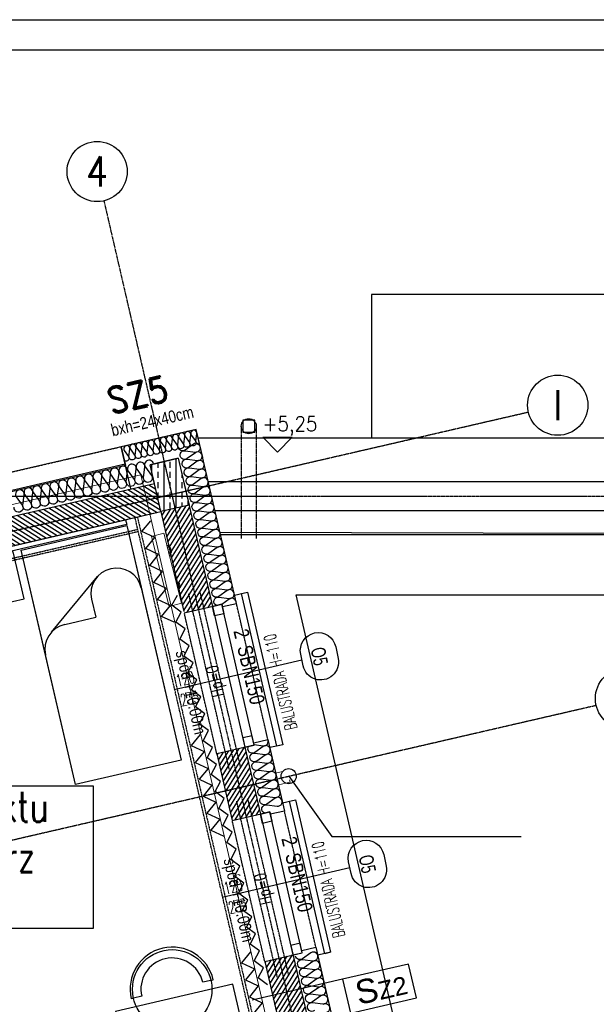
# Model space of a CAD drawing. Header units: millimetres. Extents: x 69081 to 158617, y -37521 to -9534.
# Tile 139 of 256: x 112219 to 112698, y -19071 to -18253. Entities that reach past the tile are written whole.
import ezdxf
from ezdxf.enums import TextEntityAlignment as Align

# ---------------------------------------------------------------- set-up
doc = ezdxf.new("R2010")
doc.units = ezdxf.units.MM
for name, pattern in [('DO', [0.8, 0.6, -0.1, 0, -0.1]), ('DP', [0.5, 0.3, -0.2]), ('HIDDEN', [0.375, 0.25, -0.125]), ('KRESKOWA-SREDNIA', [0.2, 0.12, -0.08]), ('Przerywana', [240, 120, -120])]:
    doc.linetypes.add(name, pattern=pattern)
for name, color, linetype in [('0_oświetlenie', 7, 'Continuous'), ('320-W Umeblowanie', 7, 'Continuous'), ('A-----SZ', 8, 'Continuous'), ('A-BUD-MA-MATERIALY', 8, 'Continuous'), ('A-MEB', 8, 'Continuous'), ('A-OSI', 8, 'DO'), ('A-SCI', 7, 'Continuous'), ('AM DRZWI ZEWN', 1, 'Continuous'), ('BA_kot', 7, 'Continuous'), ('BA_okn', 7, 'Continuous'), ('BA_okp', 2, 'Continuous'), ('BA_okw', 1, 'DP'), ('BA_sym', 7, 'Continuous'), ('BA_TXG', 3, 'Continuous'), ('BA_txs', 2, 'Continuous'), ('BA_WIC', 1, 'Continuous'), ('BI_sym', 7, 'Continuous'), ('BI_szr', 8, 'Continuous'), ('BZ_sym', 7, 'Continuous'), ('BZ_WIC', 1, 'Continuous'), ('JS_DACH', 3, 'Continuous'), ('JS_OLKA KONSTR', 231, 'Continuous'), ('JS_PODCIĄGI', 1, 'DP'), ('Nadproża', 5, 'DO'), ('R-----OP', 1, 'Continuous'), ('ramka', 1, 'Continuous'), ('słupy', 1, 'Continuous')]:
    doc.layers.add(name, color=color, linetype=linetype)
for name, color, linetype, lineweight in [('320-W Umeblowanie_Nr_pióra__84', 7, 'Continuous', 13), ('IS_Grzejnik', 15, 'Continuous', 5), ('OPIS', 7, 'Continuous', 25)]:
    doc.layers.add(name, color=color, linetype=linetype, lineweight=lineweight)
doc.styles.add('Arial', font='l_10646.ttf')
doc.styles.add('BIKTBG', font='romand.shx', dxfattribs={"width": 0.9})
doc.styles.add('BIKTS', font='bikromsw.shx', dxfattribs={"width": 0.85})
doc.styles.add('ROMANS', font='romans.shx', dxfattribs={"height": 1})
doc.styles.add('WYM--ROMANSSHX-08', font='ROMANS.SHX', dxfattribs={"width": 0.8})

# ---------------------------------------------------------------- blocks, each defined once
blk = doc.blocks.new('A$C19277BFE')
at = {"layer": 'A-MEB', "linetype": 'Continuous'}
for p, q in [((53.01, 90), (200, 90)), ((200, 90), (200, 0)), ((72.04, 9.16), (35.57, 56.81)), ((200, 0), (89.48, 0))]:
    blk.add_line(p, q, dxfattribs=at)
at = {"layer": 'A-MEB'}
for p in [(53.01, 47.65), (68.3, 21.18)]:
    blk.add_line(p, (68.3, 47.65), dxfattribs=at)
at = {"layer": 'A-MEB', "linetype": 'Continuous'}
blk.add_lwpolyline([(94.24, 0), (0, 0), (0, 90), (56.12, 90)], dxfattribs=at)
for centre, start in [((53.01, 68.82), 90), ((89.48, 21.18), 180)]:
    blk.add_arc(centre, 21.18, start, 270, dxfattribs=at)
blk = doc.blocks.new('enr')
blk.add_circle((0, 0), 0.5)
at = {"style": 'ROMANS', "width": 0.85}
blk.add_attdef('NR', text='', height=0.5, dxfattribs=at).set_placement((0, 0), align=Align.MIDDLE_CENTER)
blk = doc.blocks.new('osie')
at = {"layer": 'A-OSI'}
for p, q in [((18204.75, -41242.2), (18790.79, -43780.63)), ((16655.23, -41856.71), (18557.21, -41417.61)), ((16633.35, -41487.43), (20818.3, -41487.43)), ((16711.47, -42100.31), (18613.45, -41661.2))]:
    blk.add_line(p, q, dxfattribs=at)
at = {"layer": 'BI_sym', "xscale": 50, "yscale": 50, "zscale": 50}
for p, values in [((18199.13, -41217.84), {'NR': '4'}), ((18581.57, -41411.98), {'NR': 'I'}), ((18637.8, -41655.58), {'NR': 'J'})]:
    blk.add_blockref('enr', p, dxfattribs=at).add_auto_attribs(values)
blk = doc.blocks.new('Rura spustowa złożona 24')
at = {"layer": '320-W Umeblowanie_Nr_pióra__84', "color": 7, "linetype": 'Przerywana', "lineweight": 13, "flags": 128}
blk.add_lwpolyline([(-50, 50), (-50, -50), (50, -50), (50, 50)], close=True, dxfattribs=at)
blk = doc.blocks.new('symnadpr')
at = {"style": 'BIKTS', "width": 0.8}
blk.add_attdef('SZT_NADPR', text='', height=25, dxfattribs=at).set_placement((-48.7, -11.7), align=Align.RIGHT)
blk.add_attdef('NAZNADPR', (-42.6, -11.7), '', height=25, dxfattribs=at)
blk = doc.blocks.new('A$C04435ce7')
at = {"layer": 'BI_szr'}
h = blk.add_hatch(dxfattribs=at)
h.set_pattern_fill('BIK_ZELBET', color=256, scale=5, angle=45, style=0)
h.set_pattern_definition([(90, (1669.2, 2687.925), (-10, 2e-15), []), (90, (1674.2, 2692.925), (-10, 2e-15), [5, -3.5])])
h.paths.add_polyline_path([(1643.54, 2692.4), (1666.92, 2697.8), (1675.92, 2658.82), (1652.53, 2653.42)])
at = {"layer": 'Nadproża', "ltscale": 0.75}
for p, q in [((1709.4, 2439.2), (1675.66, 2585.36)), ((1718.73, 2441.36), (1684.99, 2587.51)), ((1758.56, 2268.87), (1724.81, 2415.02)), ((1749.22, 2266.71), (1715.48, 2412.87))]:
    blk.add_line(p, q, dxfattribs=at)
at = {"layer": 'słupy', "color": 4}
blk.add_lwpolyline([(1643.54, 2692.4), (1666.92, 2697.8), (1675.92, 2658.82), (1652.53, 2653.42), (1643.54, 2692.4)], dxfattribs=at)
at = {"layer": 'BZ_sym'}
ref = blk.add_blockref('symnadpr', (1726.75, 2521.22), dxfattribs=dict(at, xscale=0.4999999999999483, yscale=0.4999999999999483, zscale=0.4999999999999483, rotation=283.0000000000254))
ref.add_attrib('naznadpr', 'SBN150', (1715.83, 2540.76), dxfattribs={"height": 12.5, "rotation": 283, "style": 'BIKTS', "width": 0.8})
ref.add_attrib('szt_nadpr', '2', dxfattribs={"height": 12.5, "rotation": 283, "style": 'BIKTS', "width": 0.8}).set_placement((1714.37, 2547.05), align=Align.RIGHT)
ref = blk.add_blockref('symnadpr', (1766.57, 2348.73), dxfattribs=dict(at, xscale=0.4999999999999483, yscale=0.4999999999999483, zscale=0.4999999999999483, rotation=283.0000000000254))
ref.add_attrib('naznadpr', 'SBN150', (1755.65, 2368.27), dxfattribs={"height": 12.5, "rotation": 283, "style": 'BIKTS', "width": 0.8})
ref.add_attrib('szt_nadpr', '2', dxfattribs={"height": 12.5, "rotation": 283, "style": 'BIKTS', "width": 0.8}).set_placement((1754.2, 2374.56), align=Align.RIGHT)
at = {"layer": 'BA_TXG', "style": 'BIKTBG', "width": 0.9}
blk.add_text('SZ5', height=22, rotation=13, dxfattribs=at).set_placement((1635.7, 2739.75), align=Align.CENTER)
at = {"layer": 'OPIS', "char_height": 10, "style": 'WYM--ROMANSSHX-08'}
for s, insert, width, attachment_point, rotation in [('{\\fArial|b0|i0|c238|p34;bxh=24x40cm}', (1678.33, 2741.41), 174.3659, 3, 13), ('{\\fArial|b0|i0|c238|p34;spód +10.00m}', (1674.41, 2539.1), 160, 1, 283), ('{\\fArial|b0|i0|c238|p34;spód +10.00m}', (1714.23, 2366.61), 160, 1, 283)]:
    blk.add_mtext(s, dxfattribs=dict(at, insert=insert, width=width, attachment_point=attachment_point, rotation=rotation))
blk = doc.blocks.new('EKOT1')
blk.add_lwpolyline([(-35, 35), (35, 35), (0, 0)], close=True)
at = {"style": 'ROMANS', "width": 0.9}
blk.add_attdef('POZIOM', (-35, 49.6), '', height=35, dxfattribs=at)
blk = doc.blocks.new('grzejniki pietro 2')
at = {"layer": 'IS_Grzejnik', "extrusion": (0, 0, -1), "elevation": -289.1}
blk.add_lwpolyline([(-18318.97, -40942.91), (-18333.8, -41001.05), (-18323.63, -41003.65), (-18308.79, -40945.51)], close=True, dxfattribs=at)
at = {"layer": 'IS_Grzejnik', "elevation": 289.1}
for points in [[(18321.56, -40953.09), (18322.39, -40956.32), (18323.74, -40955.97), (18324.32, -40958.23), (18322.96, -40958.58), (18323.79, -40961.81), (18324.76, -40961.56), (18324.18, -40959.3), (18325.54, -40958.95), (18324.47, -40954.76), (18323.11, -40955.1), (18322.53, -40952.84)], [(18328.98, -40982.16), (18329.81, -40985.39), (18331.16, -40985.04), (18331.74, -40987.3), (18330.38, -40987.65), (18331.21, -40990.88), (18332.18, -40990.63), (18331.6, -40988.37), (18332.96, -40988.02), (18331.88, -40983.82), (18330.53, -40984.17), (18329.95, -40981.91)]]:
    blk.add_lwpolyline(points, close=True, dxfattribs=at)
blk = doc.blocks.new('symdrz')
blk.add_lwpolyline([(-10, -30, -1), (-10, 30), (10, 30, -1), (10, -30)], format="xyb", close=True)
at = {"style": 'BIKTS', "width": 0.8}
blk.add_attdef('SZERDRZ', text='', height=25, dxfattribs=at).set_placement((77.1, 8.8), align=Align.CENTER)
blk.add_attdef('SYMDRZ', text='', height=25, dxfattribs=at).set_placement((0, 0), align=Align.MIDDLE)
blk.add_attdef('WYSDRZ', text='', height=25, dxfattribs=at).set_placement((77.1, -9.5), align=Align.TOP_CENTER)
blk = doc.blocks.new('A$C3901f979')
at = {"layer": 'AM DRZWI ZEWN'}
ref = blk.add_blockref('symdrz', (1630.35, 2609.38), dxfattribs=dict(at, xscale=0.4950000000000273, yscale=0.4950000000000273, zscale=0.4950000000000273, rotation=281.7364144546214))
ref.add_attrib('Symdrz', 'O5', dxfattribs={"layer": 'BA_sym', "height": 12, "rotation": 281.73641, "style": 'BIKTS', "width": 0.7}).set_placement((1630.35, 2609.38), align=Align.MIDDLE_CENTER)
ref = blk.add_blockref('symdrz', (1670.17, 2436.89), dxfattribs=dict(at, xscale=0.4950000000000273, yscale=0.4950000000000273, zscale=0.4950000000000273, rotation=281.7364144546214))
ref.add_attrib('Symdrz', 'O5', dxfattribs={"layer": 'BA_sym', "height": 12, "rotation": 281.73641, "style": 'BIKTS', "width": 0.7}).set_placement((1670.17, 2436.89), align=Align.MIDDLE_CENTER)
blk = doc.blocks.new('*U2991')
for points in [[(0, 0), (0, 837), (900, 837), (900, 0)], [(30, 5), (30, 832), (895, 832), (895, 5)]]:
    blk.add_lwpolyline(points, close=True)

msp = doc.modelspace()

# ---------------------------------------------------------------- hatches: boundary and pattern name
at = {"layer": 'A-----SZ'}
h = msp.add_hatch(dxfattribs=at)
h.set_pattern_fill('ANSI31', color=256, angle=282.941373)
h.set_pattern_definition([(327.941373, (125395.8454, 14789.3757), (1.6852479, 2.6908297), [])])
h.paths.add_polyline_path([(112331.3213, -18638.1255), (112336.6962, -18661.5159), (112043.3271, -18729.2455), (112037.9522, -18705.8551)])
h = msp.add_hatch(dxfattribs=at)
h.set_pattern_fill('ANSI31', color=256, angle=13.0000002)
h.set_pattern_definition([(58, (78927.8035, -5769.9603), (-2.6925527, 1.68249366), [])])
h.paths.add_polyline_path([(112336.6244, -18661.5324), (112360.0093, -18656.1336), (112379.4423, -18740.3071), (112356.0574, -18745.7059)])
h = msp.add_hatch(dxfattribs=at)
h.set_pattern_fill('ANSI31', color=256, angle=13.0000002)
h.set_pattern_definition([(58, (78967.626, -5942.45), (-2.6925527, 1.68249366), [])])
h.paths.add_polyline_path([(112383.0516, -18862.6303), (112406.4364, -18857.2315), (112419.2647, -18912.7968), (112395.8798, -18918.1957)])
h = msp.add_hatch(dxfattribs=at)
h.set_pattern_fill('ANSI31', color=256, angle=13.0000002)
h.set_pattern_definition([(58, (79006.4492, -6110.6122), (-2.6925527, 1.68249366), [])])
h.paths.add_polyline_path([(112422.8739, -19035.1201), (112446.2588, -19029.7212), (112458.088, -19080.959), (112434.7031, -19086.3578)])

# ---------------------------------------------------------------- linework, layer by layer
at = {"layer": '0_oświetlenie', "color": 7, "lineweight": 5, "elevation": 1}
msp.add_lwpolyline([(111353.9326, -21359.284), (114660.1136, -21359.284), (114644.1136, -18638.284), (113105.1136, -18638.284), (113105.1136, -19854.284), (112602.3789, -19854.284), (112319.9319, -18630.8715), (110820.3763, -18977.0712), (111353.9326, -21359.284)], dxfattribs=at)
at = {"layer": 'A-----SZ'}
for points in [[(112339.9543, -18622.7925), (112351.2009, -18671.5071)], [(112339.9543, -18622.7925), (112351.2009, -18671.5071)], [(112339.9941, -18622.7833), (112351.2408, -18671.4979)], [(112321.3564, -18652.7417), (112370.0749, -18641.4941)], [(112321.3564, -18652.7417), (112370.0749, -18641.4941)], [(112321.3963, -18652.7325), (112370.1148, -18641.4849)]]:
    msp.add_lwpolyline(points, dxfattribs=at)
at = {"layer": 'A-BUD-MA-MATERIALY'}
for points in [[(112368.852, -18605.7093, -0.52350852), (112365.6975, -18602.8425), (112366.4964, -18596.7985, 1.47258809), (112361.8205, -18597.974), (112365.3193, -18602.8338, -1.47258809), (112360.6434, -18604.0093), (112361.4423, -18597.9654, 1.47258809), (112356.7664, -18599.1408), (112360.2653, -18604.0006, -1.47258809), (112355.5894, -18605.1761), (112356.3883, -18599.1322, 1.47258809), (112351.7124, -18600.3077), (112355.2112, -18605.1674, -1.47258809), (112350.5353, -18606.3429), (112351.3342, -18600.299, 1.47258809), (112346.6583, -18601.4745), (112350.1572, -18606.3343, -1.47258809), (112345.4813, -18607.5097), (112346.2802, -18601.4658, 1.47258809), (112341.6043, -18602.6413), (112345.1031, -18607.5011, -1.47258809), (112340.4272, -18608.6766), (112341.2261, -18602.6326, 1.47258809), (112336.5502, -18603.8081), (112340.049, -18608.6679, -1.47258809), (112335.3731, -18609.8434), (112336.172, -18603.7995, 1.47258809), (112331.4961, -18604.9749), (112334.995, -18609.8347, -1.47258809), (112330.3191, -18611.0102), (112331.118, -18604.9663, 1.47258809), (112326.4421, -18606.1418), (112329.9409, -18611.0016, -1.47258809), (112325.265, -18612.177), (112326.0639, -18606.1331, 1.47258809), (112321.388, -18607.3086), (112324.8869, -18612.1684, -1.47258809), (112320.211, -18613.3439), (112321.0099, -18607.2999, 1.47258809), (112316.334, -18608.4754), (112319.8328, -18613.3352, -1.47258809), (112315.1569, -18614.5107), (112315.9558, -18608.4667, 1.47258809), (112311.2799, -18609.6422), (112314.7788, -18614.502, -1.47258809), (112310.1029, -18615.6775), (112310.9018, -18609.6336, 1.47258809), (112306.2259, -18610.809), (112309.7247, -18615.6688, -0.80522747), (112306.3383, -18619.4389, -0.80522747)], [(112382.7939, -18739.5333, -0.86852052), (112384.7467, -18732.5297), (112393.303, -18733.6607, 1.47258809), (112391.6389, -18727.0411), (112384.759, -18731.9943, -1.47258809), (112383.0949, -18725.3747), (112391.6512, -18726.5057, 1.47258809), (112389.9871, -18719.8861), (112383.1071, -18724.8394, -1.47258809), (112381.443, -18718.2198), (112389.9993, -18719.3508, 1.47258809), (112388.3352, -18712.7312), (112381.4553, -18717.6844, -1.47258809), (112379.7912, -18711.0648), (112388.3475, -18712.1958, 1.47258809), (112386.6834, -18705.5762), (112379.8034, -18710.5295, -1.47258809), (112378.1393, -18703.9099), (112386.6956, -18705.0409, 1.47258809), (112385.0315, -18698.4213), (112378.1516, -18703.3745, -1.47258809), (112376.4875, -18696.7549), (112385.0438, -18697.8859, 1.47258809), (112383.3797, -18691.2663), (112376.4997, -18696.2196, -1.47258809), (112374.8356, -18689.6), (112383.3919, -18690.731, 1.47258809), (112381.7278, -18684.1114), (112374.8479, -18689.0646, -1.47258809), (112373.1838, -18682.445), (112381.7401, -18683.576, 1.47258809), (112380.076, -18676.9564), (112373.196, -18681.9097, -1.47258809), (112371.5319, -18675.2901), (112380.0882, -18676.4211, 1.47258809), (112378.4241, -18669.8015), (112371.5442, -18674.7547, -1.47258809), (112369.8801, -18668.1352), (112378.4364, -18669.2661, 1.47258809), (112376.7723, -18662.6465), (112369.8923, -18667.5998, -1.47258809), (112368.2282, -18660.9802), (112376.7845, -18662.1112, 1.47258809), (112375.1204, -18655.4916), (112368.2405, -18660.4448, -1.47258809), (112366.5764, -18653.8253), (112375.1327, -18654.9562, 1.47258809), (112373.4686, -18648.3366), (112366.5886, -18653.2899, -1.47258809), (112364.9245, -18646.6703), (112373.4808, -18647.8013, 1.47258809), (112371.8167, -18641.1817), (112364.9368, -18646.135, -1.47258809), (112363.2727, -18639.5154), (112371.829, -18640.6463, 1.47258809), (112370.1649, -18634.0268), (112363.2849, -18638.98, -1.47258809), (112361.6208, -18632.3604), (112370.1771, -18633.4914, 1.47258809), (112368.513, -18626.8718), (112361.6331, -18631.8251, -1.47258809), (112359.969, -18625.2055), (112368.5253, -18626.3364, 1.47258809), (112366.8612, -18619.7169), (112359.9812, -18624.6701, -1.47258809), (112358.3171, -18618.0505), (112366.8734, -18619.1815, 1.47258809), (112365.2093, -18612.5619), (112358.3294, -18617.5152, -1.47258809), (112356.6653, -18610.8956), (112365.2216, -18612.0266, 1.47258809), (112363.5575, -18605.407), (112356.6775, -18610.3602, -0.55167917), (112350.9189, -18608.0316)], [(112330.4407, -18621.9079, 1.27873395), (112323.8239, -18624.5551), (112328.7772, -18631.435, -1.47258809), (112322.1576, -18633.0991), (112323.2886, -18624.5428, 1.47258809), (112316.669, -18626.2069), (112321.6222, -18633.0868, -1.47258809), (112315.0026, -18634.7509), (112316.1336, -18626.1946, 1.47258809), (112309.514, -18627.8588), (112314.4673, -18634.7387, -1.47258809), (112307.8477, -18636.4028), (112308.9787, -18627.8465, 1.47258809), (112302.3591, -18629.5106), (112307.3123, -18636.3905, -1.47258809), (112300.6927, -18638.0546), (112301.8237, -18629.4983, 1.47258809), (112295.2041, -18631.1625), (112300.1574, -18638.0424, -1.47258809), (112293.5378, -18639.7065), (112294.6688, -18631.1502, 1.47258809), (112288.0492, -18632.8143), (112293.0024, -18639.6942, -1.47258809), (112286.3829, -18641.3583), (112287.5138, -18632.802, 1.47258809), (112280.8942, -18634.4662), (112285.8475, -18641.3461, -1.47258809), (112279.2279, -18643.0102), (112280.3589, -18634.4539, 1.47258809), (112273.7393, -18636.118), (112278.6925, -18642.9979, -1.47258809), (112272.073, -18644.662), (112273.2039, -18636.1057, 1.47258809), (112266.5844, -18637.7699), (112271.5376, -18644.6498, -1.47258809), (112264.918, -18646.3139), (112266.049, -18637.7576, 1.47258809), (112259.4294, -18639.4217), (112264.3827, -18646.3016, -1.47258809), (112257.7631, -18647.9657), (112258.894, -18639.4094, 1.47258809), (112252.2745, -18641.0736), (112257.2277, -18647.9535, -1.47258809), (112250.6081, -18649.6176), (112251.7391, -18641.0613, 1.47258809), (112245.1195, -18642.7254), (112250.0728, -18649.6053, -1.47258809), (112243.4532, -18651.2694), (112244.5842, -18642.7131, 1.47258809), (112237.9646, -18644.3773), (112242.9178, -18651.2572, -1.47258809), (112236.2982, -18652.9213), (112237.4292, -18644.365, 1.47258809), (112230.8096, -18646.0291), (112235.7629, -18652.909, -1.47258809), (112229.1433, -18654.5731), (112230.2743, -18646.0168, 1.47258809), (112223.6547, -18647.681), (112228.6079, -18654.5609, -1.47258809), (112221.9883, -18656.225), (112223.1193, -18647.6687, 1.47258809), (112216.4997, -18649.3328), (112221.453, -18656.2127, -1.47258809), (112214.8334, -18657.8768)], [(112399.0288, -18736.4193, 0.54218445), (112393.2908, -18734.196), (112387.2105, -18738.5735)], [(112414.1082, -18855.0805), (112421.5625, -18856.0658, 0.59830139), (112425.3425, -18850.8141, 0.59830139)], [(112422.6163, -18912.0231, -0.86852052), (112424.5691, -18905.0194), (112433.1254, -18906.1504, 1.47258809), (112431.4613, -18899.5308), (112424.5814, -18904.4841, -1.47258809), (112422.9173, -18897.8645), (112431.4736, -18898.9954, 1.47258809), (112429.8095, -18892.3759), (112422.9295, -18897.3291, -1.47258809), (112421.2654, -18890.7095), (112429.8217, -18891.8405, 1.47258809), (112428.1576, -18885.2209), (112421.2777, -18890.1742, -1.47258809), (112419.6136, -18883.5546), (112428.1699, -18884.6856, 1.47258809), (112426.5058, -18878.066), (112419.6258, -18883.0192, -1.47258809), (112417.9617, -18876.3996), (112426.518, -18877.5306, 1.47258809), (112424.8539, -18870.911), (112417.974, -18875.8643, -1.47258809), (112416.3099, -18869.2447), (112424.8662, -18870.3757, 1.47258809), (112423.2021, -18863.7561), (112416.3221, -18868.7093, -1.47258809), (112414.658, -18862.0897), (112423.2143, -18863.2207, 1.47258809), (112421.5502, -18856.6011), (112414.6703, -18861.5544, -0.83610232), (112409.4756, -18856.5299, -0.83610232)], [(112464.1743, -19075.9797, -1.47258809), (112462.5102, -19069.3601), (112471.0664, -19070.4911, 1.47258809), (112469.4023, -19063.8715), (112462.5224, -19068.8247, -1.47258809), (112460.8583, -19062.2052), (112469.4146, -19063.3361, 1.47258809), (112467.7505, -19056.7166), (112460.8706, -19061.6698, -1.47258809), (112459.2065, -19055.0502), (112467.7627, -19056.1812, 1.47258809), (112466.0986, -19049.5616), (112459.2187, -19054.5149, -1.47258809), (112457.5546, -19047.8953), (112466.1109, -19049.0262, 1.47258809), (112464.4468, -19042.4067), (112457.5669, -19047.3599, -1.47258809), (112455.9028, -19040.7403), (112464.459, -19041.8713, 1.47258809), (112462.7949, -19035.2517), (112455.915, -19040.205, -1.47258809), (112454.2509, -19033.5854), (112462.8072, -19034.7163, 1.47258809), (112461.1431, -19028.0968), (112454.2632, -19033.05, -0.55167917), (112448.5045, -19030.7214)], [(112472.7183, -19077.646, 1.47258809), (112471.0542, -19071.0264)]]:
    msp.add_lwpolyline(points, format="xyb", dxfattribs=at)
at = {"layer": 'A-MEB'}
for p, q in [((112378.1584, -19050.8952), (112371.3378, -19052.4698)), ((112378.1584, -19050.8952), (112380.1071, -19050.4453)), ((112313.8499, -19065.7419), (112311.9012, -19066.1918)), ((112320.6705, -19064.1673), (112313.8499, -19065.7419))]:
    msp.add_line(p, q, dxfattribs=at)
for points in [[(111948.7107, -18755.1946), (111947.8109, -18751.2971), (112307.3535, -18668.2902), (112308.2533, -18672.1877)], [(112220.7097, -18693.425), (112308.403, -18673.1794), (112353.3932, -18868.0534), (112265.6999, -18888.299)]]:
    msp.add_lwpolyline(points, close=True, dxfattribs=at)
at = {"layer": 'A-MEB', "linetype": 'KRESKOWA-SREDNIA'}
for points in [[(112415.4766, -19101.0596), (112315.1484, -18666.4906), (112317.0972, -18666.0407), (112417.4253, -19100.6097)], [(112317.8478, -18678.183), (111940.7666, -18765.2391), (111940.3167, -18763.2903), (112317.3979, -18676.2343)]]:
    msp.add_lwpolyline(points, dxfattribs=at)
at = {"layer": 'A-MEB'}
for points in [[(112331.4902, -18683.1193), (112320.8668, -18678.1612), (112328.2416, -18669.0479)], [(112334.7388, -18697.1906), (112324.1155, -18692.2326), (112331.4902, -18683.1193)], [(112183.9876, -18742.9551), (112222.9624, -18733.9571), (112213.9643, -18694.9823), (112174.9895, -18703.9803), (112183.9876, -18742.9551)], [(112337.9875, -18711.262), (112327.3641, -18706.3039), (112334.7388, -18697.1906)], [(112341.2361, -18725.3333), (112330.6127, -18720.3752), (112337.9875, -18711.262)], [(112344.4847, -18739.4047), (112333.8613, -18734.4466), (112341.2361, -18725.3333)], [(112353.5288, -18744.9533), (112345.8285, -18739.3203), (112350.2801, -18730.8819)], [(112347.7333, -18753.476), (112337.11, -18748.5179), (112344.4847, -18739.4047)], [(112356.7774, -18759.0246), (112349.0771, -18753.3917), (112353.5288, -18744.9533)], [(112360.026, -18773.096), (112352.3258, -18767.463), (112356.7774, -18759.0246)], [(112363.2746, -18787.1673), (112355.5744, -18781.5344), (112360.026, -18773.096)], [(112366.5233, -18801.2387), (112358.823, -18795.6057), (112363.2746, -18787.1673)], [(112369.7719, -18815.31), (112362.0716, -18809.6771), (112366.5233, -18801.2387)], [(112373.0205, -18829.3813), (112365.3203, -18823.7484), (112369.7719, -18815.31)], [(112376.2692, -18843.4527), (112368.5689, -18837.8198), (112373.0205, -18829.3813)], [(112379.5178, -18857.524), (112371.8175, -18851.8911), (112376.2692, -18843.4527)], [(112369.2463, -18846.6588), (112361.8715, -18855.7721), (112372.4949, -18860.7301)], [(112372.4949, -18860.7301), (112365.1202, -18869.8434), (112375.7435, -18874.8015)], [(112382.7664, -18871.5954), (112375.0661, -18865.9624), (112379.5178, -18857.524)], [(112375.7435, -18874.8015), (112368.3688, -18883.9148), (112378.9922, -18888.8728)], [(112386.015, -18885.6667), (112378.3148, -18880.0338), (112382.7664, -18871.5954)], [(112389.2637, -18899.7381), (112381.5634, -18894.1051), (112386.015, -18885.6667)], [(112378.9922, -18888.8728), (112371.6174, -18897.9861), (112382.2408, -18902.9442)], [(112392.5123, -18913.8094), (112384.812, -18908.1765), (112389.2637, -18899.7381)], [(112382.2408, -18902.9442), (112374.866, -18912.0574), (112385.4894, -18917.0155)], [(112385.4894, -18917.0155), (112378.1147, -18926.1288), (112388.738, -18931.0869)], [(112395.7609, -18927.8807), (112388.0606, -18922.2478), (112392.5123, -18913.8094)], [(112399.0095, -18941.9521), (112391.3093, -18936.3192), (112395.7609, -18927.8807)], [(112402.2582, -18956.0234), (112394.5579, -18950.3905), (112399.0095, -18941.9521)], [(112405.5068, -18970.0948), (112397.8065, -18964.4618), (112402.2582, -18956.0234)], [(112408.7554, -18984.1661), (112401.0552, -18978.5332), (112405.5068, -18970.0948)], [(112412.004, -18998.2375), (112404.3038, -18992.6045), (112408.7554, -18984.1661)], [(112415.2527, -19012.3088), (112407.5524, -19006.6759), (112412.004, -18998.2375)], [(112418.5013, -19026.3802), (112410.801, -19020.7472), (112415.2527, -19012.3088)], [(112410.9557, -19027.3222), (112403.581, -19036.4354), (112414.2043, -19041.3935)], [(112421.7499, -19040.4515), (112414.0497, -19034.8186), (112418.5013, -19026.3802)], [(112424.9985, -19054.5228), (112417.2983, -19048.8899), (112421.7499, -19040.4515)], [(112414.2043, -19041.3935), (112406.8296, -19050.5068), (112417.453, -19055.4649)], [(112173.9915, -19156.8108), (112407.6064, -19102.8766), (112396.3588, -19054.1581), (112298.9218, -19076.6532), (112303.4209, -19096.1406), (112167.243, -19127.5797), (112173.9915, -19156.8108)], [(112417.453, -19055.4649), (112410.0782, -19064.5781), (112420.7016, -19069.5362)], [(112420.7016, -19069.5362), (112413.3268, -19078.6495), (112423.9502, -19083.6075)]]:
    msp.add_lwpolyline(points, dxfattribs=at)
msp.add_circle((112346.0042, -19058.3186), 33, dxfattribs=at)
for radius in [35, 26]:
    msp.add_arc((112346.0042, -19058.3186), radius, 13, 193, dxfattribs=at)
at = {"layer": 'A-SCI', "color": 4}
for p, q in [((112299.1011, -18588.0911), (112299.1011, -18588.0911)), ((112365.9598, -18593.1816), (112303.6001, -18607.5785)), ((112371.365, -18616.5941), (112365.9598, -18593.1816)), ((112371.365, -18616.5941), (112365.9598, -18593.1816)), ((112351.0113, -18617.1588), (112327.6264, -18622.5576)), ((112308.1504, -18627.054), (112308.0991, -18627.0659)), ((111682.7425, -18787.8617), (112331.2575, -18638.1402)), ((111682.7425, -18787.8617), (112331.2575, -18638.1402)), ((111726.6289, -18802.361), (112336.5846, -18661.5416)), ((111726.6289, -18802.361), (112336.5846, -18661.5416)), ((112356.0175, -18745.7151), (112387.1974, -18738.5167)), ((112422.8341, -19035.1293), (112454.0139, -19027.9308))]:
    msp.add_line(p, q, dxfattribs=at)
at = {"layer": 'A-SCI', "color": 1}
msp.add_line((112306.9744, -18622.194), (111522.1193, -18803.3921), dxfattribs=at)
at = {"layer": 'A-SCI', "color": 4}
for points in [[(112387.1974, -18738.5167), (112387.6473, -18740.4654), (112399.3397, -18737.766), (112365.9598, -18593.1816)], [(112303.6001, -18607.5785), (112307.1993, -18623.1684), (110932.3632, -18940.5743), (110928.7639, -18924.9844)], [(112311.7701, -18642.6392), (112311.7701, -18642.6392), (112303.6257, -18607.5725)], [(112331.2575, -18638.1402), (112331.2575, -18638.1402), (112327.6264, -18622.5576)], [(112351.0113, -18617.1588), (112354.6424, -18632.7414), (112354.5706, -18632.7579)], [(112351.0113, -18617.1588), (112354.6424, -18632.7414), (112379.4024, -18740.3163)], [(111726.6289, -18802.361), (112336.5846, -18661.5416), (112355.7054, -18744.3631)], [(112385.6788, -18680.5941), (113151.1415, -18680.5941)], [(112414.1915, -18855.4411), (112413.7416, -18853.4924), (112425.4341, -18850.793), (112439.1621, -18910.2558), (112427.4697, -18912.9552), (112427.0198, -18911.0064)], [(112414.1915, -18855.4411), (112383.0117, -18862.6395), (112395.8399, -18918.2049), (112427.0198, -18911.0064)], [(112406.3966, -18857.2407), (112419.2248, -18912.806)], [(112444.4193, -19021.9355), (112500.1139, -19263.1754)], [(112454.0139, -19027.9308), (112453.564, -19025.9821), (112465.2564, -19023.2827), (112520.0513, -19260.6251)], [(112422.8341, -19035.1293), (112476.7291, -19268.5742)], [(112422.8341, -19035.1293), (112476.7291, -19268.5742)]]:
    msp.add_lwpolyline(points, dxfattribs=at)
at = {"layer": 'BA_okn'}
for points in [[(112414.1915, -18855.4411), (112387.1974, -18738.5167), (112379.4024, -18740.3163), (112406.3966, -18857.2407)], [(112387.1974, -18738.5167), (112388.997, -18746.3117), (112381.202, -18748.1113), (112379.4024, -18740.3163)], [(112414.1915, -18855.4411), (112412.3919, -18847.6462), (112404.5969, -18849.4458), (112406.3966, -18857.2407)], [(112454.0139, -19027.9308), (112427.0198, -18911.0064), (112419.2248, -18912.806), (112446.2189, -19029.7305)], [(112427.0198, -18911.0064), (112428.8194, -18918.8014), (112421.0244, -18920.601), (112419.2248, -18912.806)], [(112454.0139, -19027.9308), (112452.2143, -19020.1359), (112444.4193, -19021.9355), (112446.2189, -19029.7305)]]:
    msp.add_lwpolyline(points, close=True, dxfattribs=at)
at = {"layer": 'BA_okp'}
for points in [[(113061.1415, -18600.5941), (113061.1415, -18481.0941), (112511.3915, -18481.0941), (112511.3915, -18600.5941)], [(112397.7651, -18730.9454), (112408.4831, -18728.471), (112437.7268, -18855.1391), (112427.0087, -18857.6136)], [(112437.5875, -18903.4352), (112448.3055, -18900.9607), (112477.5492, -19027.6288), (112466.8311, -19030.1033)]]:
    msp.add_lwpolyline(points, dxfattribs=at)
for points in [[(112403.6113, -18729.5957), (112408.4831, -18728.471), (112437.7268, -18855.1391), (112432.8549, -18856.2638)], [(112443.4337, -18902.0855), (112448.3055, -18900.9607), (112477.5492, -19027.6288), (112472.6773, -19028.7536)]]:
    msp.add_lwpolyline(points, close=True, dxfattribs=at)
at = {"layer": 'BA_okw'}
for p, q in [((112425.4341, -18850.793), (112399.3397, -18737.766)), ((112383.0117, -18862.6395), (112356.0175, -18745.7151)), ((112465.2564, -19023.2827), (112439.1621, -18910.2558)), ((112422.8341, -19035.1293), (112395.8399, -18918.2049))]:
    msp.add_line(p, q, dxfattribs=at)
for points in [[(112375.9823, -18636.5941), (113151.1415, -18636.5941)], [(112381.5232, -18660.5941), (113151.1415, -18660.5941)]]:
    msp.add_lwpolyline(points, dxfattribs=at)
at = {"layer": 'BA_WIC'}
for p, q in [((112347.6854, -18809.217), (112453.7035, -18784.7408)), ((112387.5078, -18981.7068), (112493.5259, -18957.2305)), ((112487.509, -19050.0227), (112412.3342, -19067.3782))]:
    msp.add_line(p, q, dxfattribs=at)
msp.add_lwpolyline([(112442.7352, -18881.2784), (112478.6744, -18931.3864), (112635.7508, -18931.3864)], dxfattribs=at)
msp.add_lwpolyline([(112493.9916, -19078.1021), (112548.7303, -19065.4647), (112542.2477, -19037.3853), (112487.509, -19050.0227)], close=True, dxfattribs=at)
at = {"layer": 'BZ_WIC'}
for points in [[(113151.1415, -18600.5941), (112367.6711, -18600.5941)], [(112385.6788, -18678.5941), (113151.1415, -18680.5941)]]:
    msp.add_lwpolyline(points, dxfattribs=at)
msp.add_lwpolyline([(113101.1415, -19766.5941), (112688.1786, -19766.5941), (112448.9992, -18730.5941), (113101.1415, -18730.5941)], close=True, dxfattribs=at)
at = {"layer": 'JS_DACH', "linetype": 'HIDDEN'}
for points in [[(112403.2982, -18590.5941), (112403.2982, -18683.9712)], [(112415.7982, -18590.5941), (112415.7982, -18683.9712)]]:
    msp.add_lwpolyline(points, dxfattribs=at)
at = {"layer": 'JS_DACH'}
msp.add_lwpolyline([(112404.5482, -18585.5941), (112404.5482, -18595.5941), (112414.5482, -18595.5941), (112414.5482, -18585.5941)], close=True, dxfattribs=at)
for centre in [(112409.5482, -18590.5941), (112442.7352, -18881.2784)]:
    msp.add_circle(centre, 6.25, dxfattribs=at)
at = {"layer": 'JS_PODCIĄGI', "lineweight": -3}
msp.add_line((110928.7639, -18924.9844), (112303.6001, -18607.5785), dxfattribs=at)
msp.add_line((110928.7639, -18924.9844), (112303.6001, -18607.5785), dxfattribs=at)

# ---------------------------------------------------------------- block references
at = {"layer": '320-W Umeblowanie', "color": 7, "linetype": 'Continuous', "lineweight": 13, "xscale": 0.1, "yscale": 0.1, "zscale": 100, "rotation": 103.0941536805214}
msp.add_blockref('Rura spustowa złożona 24', (112437.8652, -18882.4111), dxfattribs=at)
at = {"layer": 'A-MEB', "extrusion": (0, 0, -1), "xscale": -1, "zscale": -1, "rotation": 76.9999999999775}
msp.add_blockref('A$C19277BFE', (-112220.7097, -18693.425), dxfattribs=at)
at = {"layer": 'A-SCI', "color": 4}
msp.add_blockref('osie', (94084.5456, 22838.835), dxfattribs=at)
at = {"layer": 'AM DRZWI ZEWN'}
msp.add_blockref('A$C3901f979', (110837.8965, -21391.1009), dxfattribs=at)
at = {"layer": 'BA_kot', "xscale": 0.3499999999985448, "yscale": 0.3499999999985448, "zscale": 0.3499999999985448}
msp.add_blockref('EKOT1', (112433.3729, -18612.0167), dxfattribs=at).add_auto_attribs({'POZIOM': '+5,25'})
at = {"layer": 'IS_Grzejnik'}
msp.add_blockref('grzejniki pietro 2', (94019.9764, 22263.4019, -289.1), dxfattribs=at)
at = {"layer": 'JS_OLKA KONSTR'}
msp.add_blockref('A$C04435ce7', (110684.0499, -21314.9635), dxfattribs=at)
at = {"layer": 'ramka', "ltscale": 0.01, "xscale": 5, "yscale": 5, "zscale": 5}
msp.add_blockref('*U2991', (110571.8456, -22437.8823), dxfattribs=at)

# ---------------------------------------------------------------- texts
at = {"layer": '0_oświetlenie', "linetype": 'Continuous', "insert": (112086.4893, -18894.3442, 1), "char_height": 25, "width": 378.004849, "attachment_point": 2, "style": 'WYM--ROMANSSHX-08', "bg_fill": 16, "box_fill_scale": 1.2, "bg_fill_color": 257, "bg_fill_transparency": 0}
msp.add_mtext('\\Fsimplex.shx|c238;oświetlenie wg projektu powtarzalnego wnętrz \\Pmoduł 1B', dxfattribs=at)
at = {"layer": 'BA_txs', "char_height": 10, "width": 211.406726, "attachment_point": 1, "rotation": 13, "style": 'ROMANS'}
for insert in [(112348.2103, -18797.3243), (112388.0327, -18969.814)]:
    msp.add_mtext('\\pxse0.96;{\\W0.6;\\C1;120\\P235}', dxfattribs=dict(at, insert=insert))
at = {"layer": 'R-----OP'}
for s, insert, char_height, width, attachment_point, rotation, style in [('\\pxql;{\\W0.6;BALUSTRADA H=110}', (112440.1165, -18843.786), 10, 237.48282, 1, 103, 'ROMANS'), ('\\pxql;{\\W0.7;Hp=0}', (112392.6041, -18813.2338), 10, 246.829506, 7, 103, 'ROMANS'), ('\\pxql;{\\W0.6;BALUSTRADA H=110}', (112479.9389, -19016.2757), 10, 237.48282, 1, 103, 'ROMANS'), ('\\pxql;{\\W0.7;Hp=0}', (112432.4265, -18985.7235), 10, 246.829506, 7, 103, 'ROMANS'), ('\\pxql;{\\fArial|b0|i0|c238|p34;\\H1.6x;S\\H0.75x;Z2}', (112496.2215, -19051.9339), 12.5, 45.544203, 1, 13, 'Arial')]:
    msp.add_mtext(s, dxfattribs=dict(at, insert=insert, char_height=char_height, width=width, attachment_point=attachment_point, rotation=rotation, style=style))

doc.saveas('drawing.dxf')
